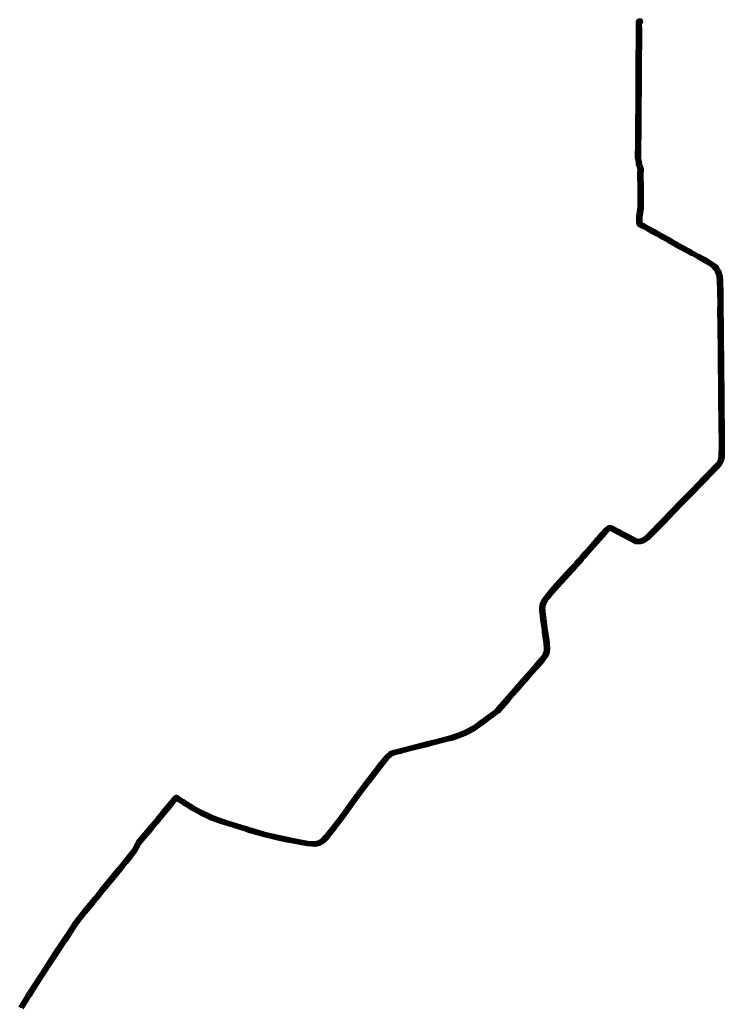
# Model space of a CAD drawing. Extents: x 73120 to 113741, y 434688 to 489241.
# Tile 256 of 256: x 111306 to 113741, y 485831 to 489241. Entities that reach past the tile are written whole.
import ezdxf

# ---------------------------------------------------------------- set-up
doc = ezdxf.new("R2010")
doc.units = 0
doc.header["$LTSCALE"] = 0.5
doc.layers.add('B-WE-OG-INFO_EIS VOORZORGSMAATREGEL-GV', color=7, linetype='Continuous', lineweight=70, true_color=0xfa194b)

msp = doc.modelspace()

# ---------------------------------------------------------------- linework, layer by layer
at = {"layer": 'B-WE-OG-INFO_EIS VOORZORGSMAATREGEL-GV', "flags": 128}
msp.add_lwpolyline([(111305.6, 485821.5), (111319.8, 485844), (111325.8, 485853.5), (111328, 485857.1), (111333.9, 485867), (111334, 485867.2), (111353.3, 485897.1), (111353.3, 485897.1), (111380, 485938.3), (111406.1, 485979), (111406.1, 485979), (111428.8, 486013.7), (111428.8, 486013.8), (111450.1, 486045.8), (111450.2, 486045.9), (111457.6, 486056.4), (111459.9, 486059.9), (111474.2, 486082.1), (111492.6, 486111.3), (111492.9, 486111.7), (111527.1, 486155.4), (111527.2, 486155.5), (111547.2, 486179.5), (111547.2, 486179.6), (111553.4, 486186.7), (111556.5, 486190.7), (111556.7, 486190.9), (111565.4, 486201.4), (111590.4, 486232.8), (111590.5, 486232.9), (111612.2, 486259), (111632.8, 486284.2), (111649.6, 486305.3), (111649.6, 486305.4), (111667.9, 486327.8), (111667.9, 486327.8), (111681, 486343.6), (111699.5, 486367.7), (111708.1, 486383.8), (111708.1, 486383.8), (111713, 486392.7), (111713.4, 486393.3), (111723.7, 486406.7), (111724, 486407), (111730.8, 486414.8), (111738.8, 486424.1), (111754.8, 486443.1), (111754.8, 486443.1), (111771.9, 486463.1), (111777.4, 486469.7), (111779.9, 486472.9), (111779.9, 486473), (111805, 486503.5), (111820.7, 486522.9), (111820.8, 486523), (111836.6, 486542), (111836.6, 486542.1), (111842, 486548.3), (111843.3, 486549.3), (111846.1, 486550.9), (111847.7, 486551.5), (111849.5, 486551.5), (111851.1, 486550.9), (111853, 486549.8), (111853.2, 486549.7), (111870.4, 486538.4), (111874.5, 486535.9), (111874.8, 486535.7), (111879.8, 486532.1), (111885.1, 486529), (111885.3, 486528.9), (111904.1, 486517.1), (111935.2, 486500.1), (111965.9, 486484.9), (111972.7, 486481.7), (111979.3, 486479.4), (111979.5, 486479.3), (111991.6, 486474.5), (112007, 486468.7), (112018.1, 486465.5), (112018.2, 486465.5), (112026.2, 486463), (112085.5, 486444.6), (112093.3, 486442.3), (112093.6, 486442.2), (112098.3, 486440.5), (112105.5, 486438.3), (112154.5, 486423.7), (112200.8, 486413.1), (112233.8, 486406), (112254.3, 486402.2), (112254.4, 486402.2), (112302.3, 486392.9), (112327.5, 486391.2), (112333.4, 486392.5), (112338.8, 486394.1), (112342.9, 486396), (112346.9, 486398.2), (112353.9, 486402.8), (112363.4, 486412.9), (112390.5, 486447.7), (112417.9, 486484.1), (112459.2, 486540.7), (112459.2, 486540.8), (112488, 486579.9), (112488, 486580), (112516.8, 486617.3), (112547.8, 486657.7), (112547.9, 486657.8), (112572.4, 486688.3), (112572.9, 486688.9), (112586.9, 486701.9), (112588.3, 486702.8), (112599.7, 486707.7), (112600.5, 486708), (112610.6, 486710.4), (112610.7, 486710.4), (112623.6, 486713.4), (112669.2, 486725), (112716.6, 486737.2), (112740.9, 486743.8), (112740.9, 486743.8), (112767.8, 486750.8), (112767.9, 486750.9), (112785.6, 486755.1), (112791.6, 486756.6), (112791.6, 486756.6), (112801.8, 486759.3), (112828.7, 486769), (112837, 486772.5), (112843.1, 486775.1), (112857.3, 486781.2), (112872, 486789.2), (112876.9, 486792.3), (112888.9, 486801.2), (112889, 486801.3), (112899.5, 486808.8), (112899.5, 486808.8), (112911.5, 486817.3), (112920.6, 486824.2), (112920.6, 486824.2), (112940.7, 486838.9), (112955.6, 486850.3), (112968, 486864.3), (112980.2, 486878.3), (112993.2, 486893.5), (112996.5, 486897.4), (112996.5, 486897.5), (113000.3, 486901.9), (113006.4, 486909), (113006.5, 486909.1), (113017.6, 486921.7), (113021.8, 486926.6), (113021.9, 486926.7), (113048.3, 486956.6), (113048.5, 486956.8), (113048.8, 486957.2), (113071.2, 486982.8), (113071.3, 486982.8), (113085.1, 486998.2), (113090.4, 487004.3), (113110.8, 487028.1), (113118.9, 487039), (113122.5, 487046.1), (113125.3, 487055), (113126.1, 487060.4), (113124.4, 487081.3), (113119.2, 487119.6), (113118.4, 487125.5), (113117.2, 487134.4), (113113.2, 487164.1), (113113.2, 487164.1), (113110.1, 487187.6), (113109.4, 487192.9), (113109.3, 487193.4), (113109, 487201.7), (113109, 487202.5), (113110.1, 487211.1), (113110.3, 487211.9), (113113.4, 487222.2), (113113.7, 487222.9), (113116.4, 487228.7), (113116.8, 487229.5), (113126.1, 487242.9), (113126.5, 487243.4), (113131.9, 487249.2), (113144.5, 487264.6), (113144.6, 487264.7), (113160.6, 487283.2), (113160.7, 487283.2), (113173.5, 487297.5), (113173.5, 487297.6), (113212.3, 487340), (113212.3, 487340), (113224.5, 487353.2), (113229.8, 487359.2), (113229.9, 487359.3), (113240.1, 487370.2), (113245.6, 487376.1), (113247.1, 487377.9), (113250.6, 487383.3), (113251.2, 487384.1), (113255.3, 487388.4), (113268.7, 487403.1), (113285.8, 487422.5), (113302.1, 487441.5), (113302.1, 487441.6), (113306.4, 487446.5), (113306.5, 487446.5), (113317.3, 487458.7), (113317.3, 487458.7), (113323.7, 487465.8), (113331.9, 487475.3), (113332.5, 487475.9), (113342.6, 487484.2), (113344, 487485), (113345.6, 487485.3), (113352.2, 487485.5), (113354.7, 487484.9), (113442.4, 487438.8), (113448.1, 487438.8), (113451.7, 487439.2), (113454, 487439.6), (113457.1, 487440.4), (113457.1, 487440.4), (113459.7, 487441.1), (113463.1, 487442.7), (113475.4, 487451.2), (113501.9, 487477.9), (113510.3, 487486.6), (113528.7, 487505.8), (113528.7, 487505.8), (113561.9, 487540.1), (113561.9, 487540.1), (113595.1, 487574.1), (113595.1, 487574.1), (113628.3, 487608), (113655.2, 487636.1), (113655.2, 487636.1), (113672.6, 487653.7), (113694.4, 487675.8), (113713.5, 487695.4), (113721.7, 487704.8), (113724.8, 487709.9), (113726.5, 487713.6), (113728, 487717.1), (113729.4, 487722.1), (113730.6, 487729.4), (113730.8, 487735.6), (113731.1, 487762.4), (113731, 487790.7), (113730.9, 487802.1), (113730.5, 487811.9), (113730.5, 487812.1), (113730.3, 487838.9), (113729.7, 487874.7), (113729.7, 487874.8), (113729.5, 487898.3), (113729.1, 487932.6), (113729.1, 487932.7), (113729, 487964.6), (113729, 487964.8), (113729.4, 487974), (113729, 487980.8), (113729, 487981.1), (113728.9, 487993.1), (113728, 488031.6), (113728, 488031.7), (113728.1, 488074), (113727.7, 488115), (113727.1, 488154.8), (113727.1, 488154.9), (113727, 488167.1), (113727, 488167.1), (113727, 488171.8), (113726.6, 488189.5), (113726.6, 488189.5), (113726.1, 488228.5), (113726.1, 488228.7), (113726.5, 488259.9), (113725.5, 488295.8), (113725.5, 488295.9), (113725.5, 488311.2), (113725.3, 488317.8), (113724.7, 488323.8), (113724.7, 488324.1), (113724.3, 488334), (113724.3, 488334.3), (113724.4, 488339.9), (113723.8, 488348), (113723.6, 488350.5), (113722.6, 488355.2), (113721.1, 488360.1), (113717.4, 488368.2), (113712.2, 488377), (113705, 488384.4), (113698.1, 488389.7), (113689.6, 488394.8), (113677.1, 488402.4), (113676.7, 488402.7), (113675.8, 488403.4), (113675.5, 488403.5), (113675.1, 488403.7), (113668.1, 488407.6), (113650.9, 488416.9), (113650.9, 488416.9), (113634.3, 488426), (113626.5, 488430), (113626.4, 488430), (113615, 488436.4), (113593.3, 488448.3), (113593.3, 488448.3), (113573.9, 488459.1), (113568.9, 488461.8), (113568.7, 488461.9), (113551.6, 488471.7), (113530.8, 488483.5), (113530.8, 488483.5), (113519, 488490.3), (113510.5, 488494.9), (113509.2, 488495.5), (113509, 488495.6), (113495.7, 488502.9), (113494.8, 488503.3), (113494.3, 488503.5), (113493, 488504.2), (113492.9, 488504.3), (113480.2, 488511.7), (113478.9, 488512.3), (113478.5, 488512.4), (113477, 488513.3), (113466.9, 488518.9), (113457.8, 488523.8), (113457.7, 488523.9), (113455.7, 488525), (113453.3, 488526.2), (113452.7, 488526.5), (113448, 488529.6), (113446.7, 488531), (113445.9, 488532.8), (113445.4, 488535.2), (113445.3, 488536.1), (113445.2, 488539.5), (113445.2, 488539.6), (113445.2, 488549.7), (113445.2, 488549.8), (113445.3, 488554.4), (113445.3, 488554.5), (113445.5, 488559.5), (113445.5, 488560), (113446.4, 488566.7), (113446.5, 488567.1), (113448.1, 488574.1), (113450.1, 488590.3), (113449.9, 488594.8), (113449.9, 488595), (113449.8, 488612.4), (113449.8, 488612.5), (113450.1, 488627.7), (113450.1, 488627.7), (113450.2, 488631.7), (113449.7, 488652.1), (113449.7, 488652.1), (113448.8, 488710.3), (113448.8, 488710.9), (113449.8, 488719.5), (113449, 488728.1), (113448.8, 488728.8), (113447.7, 488730.4), (113447.2, 488731.2), (113445.6, 488734.7), (113445.2, 488735.7), (113444.6, 488738.4), (113444.5, 488739), (113444.3, 488741.2), (113444, 488744.2), (113442.5, 488753), (113442.5, 488753.2), (113441.5, 488759.8), (113441.5, 488759.8), (113441, 488763.2), (113440.9, 488763.9), (113440.9, 488773), (113440.9, 488773.1), (113441.3, 488804.8), (113441.7, 488845.2), (113442.1, 488890.9), (113442.1, 488891), (113442.6, 488937.5), (113442.5, 488948.7), (113442.5, 488948.7), (113442.6, 488961.9), (113442.6, 488962), (113442.8, 488980.6), (113443.1, 489018.8), (113442.9, 489051.8), (113442.9, 489051.9), (113443.5, 489092.1), (113443.5, 489120.3), (113443.5, 489120.4), (113444, 489151), (113444.1, 489172.8), (113444.1, 489186.4), (113444.1, 489186.4), (113444.2, 489199.7), (113444.1, 489205.1), (113444.1, 489205.1), (113443.9, 489222.3), (113443.9, 489222.5), (113444.1, 489230.5), (113444, 489232.6), (113444.1, 489233.8), (113444.4, 489235.2), (113445.4, 489237.3), (113446.1, 489238.2), (113447.6, 489239.5), (113449.6, 489240.1), (113452.3, 489240.3), (113457.3, 489240.7), (113458.1, 489230.7), (113454.1, 489230.4), (113454.1, 489230.4), (113453.9, 489222.4), (113454.1, 489205.3), (113454.2, 489199.8), (113454.2, 489199.7), (113454.1, 489186.4), (113454.1, 489172.8), (113454.1, 489172.8), (113454, 489150.9), (113454, 489150.8), (113453.5, 489120.3), (113453.5, 489092.1), (113453.5, 489092), (113452.9, 489051.8), (113453.1, 489018.8), (113453.1, 489018.8), (113452.8, 488980.6), (113452.8, 488980.5), (113452.6, 488961.9), (113452.5, 488948.7), (113452.6, 488937.5), (113452.6, 488937.4), (113452.1, 488890.9), (113451.7, 488845.2), (113451.7, 488845.2), (113451.3, 488804.7), (113451.3, 488804.6), (113450.9, 488773), (113450.9, 488764.3), (113451.3, 488761.2), (113452.3, 488754.7), (113453.9, 488745.8), (113454, 488745.4), (113454.3, 488742.2), (113454.3, 488742.2), (113454.5, 488740.3), (113454.9, 488738.4), (113456, 488735.8), (113457.3, 488734), (113458.1, 488732.5), (113458.7, 488730.5), (113458.9, 488729.6), (113459.8, 488720), (113459.8, 488719), (113458.8, 488710.2), (113459.7, 488652.3), (113460.2, 488631.8), (113460.2, 488631.6), (113460.1, 488627.5), (113459.8, 488612.4), (113459.9, 488595.1), (113460.1, 488590.3), (113460.1, 488589.5), (113458, 488572.7), (113457.9, 488572.2), (113456.3, 488565.1), (113455.5, 488558.9), (113455.3, 488554.1), (113455.2, 488549.6), (113455.2, 488539.7), (113455.3, 488536.8), (113458, 488535), (113460.3, 488533.9), (113460.6, 488533.7), (113462.6, 488532.6), (113471.7, 488527.7), (113471.7, 488527.7), (113481.8, 488522.1), (113481.9, 488522.1), (113483.3, 488521.3), (113484.6, 488520.6), (113485, 488520.4), (113497.8, 488513), (113498.9, 488512.4), (113499.8, 488512), (113500.3, 488511.8), (113513.7, 488504.4), (113515, 488503.8), (113515.2, 488503.7), (113523.8, 488499.1), (113523.9, 488499), (113535.8, 488492.1), (113556.6, 488480.3), (113556.6, 488480.3), (113573.6, 488470.6), (113578.6, 488467.9), (113578.7, 488467.9), (113598.1, 488457.1), (113619.8, 488445.2), (113619.8, 488445.2), (113631.2, 488438.8), (113638.9, 488434.8), (113639, 488434.8), (113655.7, 488425.7), (113672.9, 488416.4), (113672.9, 488416.4), (113679.7, 488412.6), (113680.4, 488412.3), (113681.4, 488411.7), (113682.5, 488410.8), (113694.8, 488403.4), (113703.5, 488398.1), (113703.9, 488397.8), (113711.3, 488392.2), (113711.9, 488391.7), (113719.8, 488383.5), (113720.5, 488382.5), (113726.1, 488373), (113726.3, 488372.6), (113730.3, 488364), (113730.6, 488363.4), (113732.3, 488357.9), (113732.4, 488357.3), (113733.4, 488352.1), (113733.5, 488351.7), (113733.8, 488348.9), (113733.8, 488348.8), (113734.4, 488340.4), (113734.4, 488339.9), (113734.3, 488334.3), (113734.7, 488324.6), (113735.3, 488318.6), (113735.3, 488318.2), (113735.5, 488311.4), (113735.5, 488311.3), (113735.5, 488296), (113736.5, 488260), (113736.5, 488259.8), (113736.1, 488228.6), (113736.6, 488189.7), (113737, 488172), (113737, 488171.9), (113737, 488167.1), (113737.1, 488155), (113737.7, 488115.2), (113737.7, 488115.1), (113738.1, 488074), (113738.1, 488074), (113738, 488031.8), (113738.9, 487993.3), (113738.9, 487993.2), (113739, 487981.3), (113739.4, 487974.3), (113739.4, 487973.8), (113739, 487964.5), (113739.1, 487932.7), (113739.5, 487898.5), (113739.5, 487898.4), (113739.7, 487874.9), (113740.3, 487839.1), (113740.3, 487839), (113740.5, 487812.2), (113740.9, 487802.4), (113740.9, 487802.2), (113741, 487790.7), (113741, 487790.7), (113741.1, 487762.4), (113741.1, 487762.3), (113740.8, 487735.4), (113740.8, 487735.3), (113740.6, 487728.7), (113740.5, 487728.1), (113739.2, 487720.2), (113739.1, 487719.6), (113737.5, 487714), (113737.3, 487713.5), (113735.7, 487709.7), (113735.6, 487709.5), (113733.7, 487705.4), (113733.5, 487704.9), (113730, 487699.2), (113729.5, 487698.5), (113721, 487688.7), (113720.8, 487688.5), (113701.6, 487668.8), (113701.6, 487668.8), (113679.8, 487646.7), (113679.8, 487646.7), (113662.4, 487629.1), (113635.5, 487601), (113635.5, 487601), (113602.3, 487567.1), (113569.1, 487533.1), (113535.9, 487498.8), (113517.5, 487479.6), (113517.5, 487479.6), (113509.1, 487470.9), (113509, 487470.9), (113482.1, 487443.8), (113481.4, 487443.2), (113468.4, 487434.3), (113467.7, 487433.9), (113463.5, 487431.9), (113462.7, 487431.6), (113459.7, 487430.8), (113456.4, 487429.9), (113456, 487429.8), (113453.3, 487429.3), (113452.9, 487429.2), (113448.8, 487428.8), (113448.3, 487428.8), (113441.2, 487428.8), (113438.9, 487429.4), (113351.2, 487475.5), (113347.7, 487475.4), (113339.2, 487468.4), (113331.2, 487459.2), (113331.1, 487459.2), (113324.7, 487452.1), (113314, 487439.9), (113309.7, 487435), (113293.4, 487416), (113293.3, 487415.9), (113276.1, 487396.5), (113276.1, 487396.4), (113262.7, 487381.6), (113262.6, 487381.5), (113258.7, 487377.5), (113255.3, 487372.2), (113254.9, 487371.6), (113253.1, 487369.5), (113253, 487369.4), (113247.5, 487363.4), (113247.4, 487363.4), (113237.2, 487352.5), (113231.9, 487346.6), (113231.9, 487346.5), (113219.7, 487333.2), (113180.9, 487290.8), (113168.2, 487276.6), (113152.2, 487258.2), (113139.6, 487242.7), (113139.4, 487242.5), (113134.1, 487236.9), (113125.3, 487224.1), (113122.9, 487219), (113120, 487209.5), (113119, 487201.7), (113119.3, 487194.1), (113120, 487189), (113120.1, 487189), (113123.2, 487165.5), (113127.2, 487135.8), (113128.4, 487126.9), (113129.2, 487121), (113134.4, 487082.5), (113134.4, 487082.2), (113136.1, 487060.6), (113136, 487059.5), (113135.1, 487053.2), (113135, 487052.4), (113132, 487042.7), (113131.7, 487041.9), (113127.7, 487034), (113127.2, 487033.3), (113118.7, 487022), (113118.5, 487021.8), (113098, 486997.8), (113097.9, 486997.7), (113092.5, 486991.6), (113092.5, 486991.6), (113078.7, 486976.2), (113056.3, 486950.5), (113056, 486950.3), (113055.6, 486949.9), (113029.4, 486920.1), (113025.2, 486915.2), (113025.1, 486915.1), (113014, 486902.5), (113007.9, 486895.4), (113007.9, 486895.3), (113004.1, 486891), (113000.8, 486887.1), (113000.8, 486887.1), (112987.8, 486871.8), (112987.8, 486871.7), (112975.6, 486857.7), (112975.5, 486857.7), (112962.7, 486843.3), (112962, 486842.6), (112946.7, 486830.9), (112946.7, 486830.9), (112926.6, 486816.2), (112917.5, 486809.3), (112917.4, 486809.2), (112905.3, 486800.6), (112894.8, 486793.2), (112882.7, 486784.2), (112882.4, 486784), (112877.2, 486780.7), (112876.9, 486780.5), (112861.9, 486772.3), (112861.5, 486772.1), (112847.1, 486765.9), (112847.1, 486765.9), (112841, 486763.3), (112840.9, 486763.3), (112832.4, 486759.7), (112832.2, 486759.6), (112805, 486749.8), (112804.6, 486749.7), (112794.2, 486747), (112788.1, 486745.4), (112788, 486745.3), (112770.3, 486741.1), (112743.5, 486734.2), (112719.2, 486727.6), (112719.1, 486727.6), (112671.6, 486715.4), (112626, 486703.7), (112625.9, 486703.6), (112612.9, 486700.6), (112603.3, 486698.3), (112593.1, 486693.9), (112580, 486681.8), (112555.7, 486651.6), (112524.8, 486611.3), (112524.8, 486611.2), (112496, 486573.9), (112467.2, 486534.8), (112425.9, 486478.2), (112425.9, 486478.1), (112398.5, 486441.7), (112398.4, 486441.6), (112371.1, 486406.5), (112370.8, 486406.2), (112360.7, 486395.5), (112359.8, 486394.7), (112352.2, 486389.7), (112351.9, 486389.5), (112347.6, 486387.1), (112347.3, 486387), (112342.7, 486384.9), (112342, 486384.6), (112336, 486382.8), (112335.6, 486382.7), (112328.9, 486381.3), (112327.6, 486381.2), (112301.4, 486382.9), (112300.7, 486383), (112252.5, 486392.4), (112231.9, 486396.2), (112231.8, 486396.2), (112198.7, 486403.3), (112198.6, 486403.3), (112152.1, 486414), (112151.8, 486414.1), (112102.6, 486428.7), (112102.5, 486428.7), (112095.2, 486431), (112095, 486431.1), (112090.4, 486432.7), (112082.7, 486435), (112082.6, 486435), (112023.2, 486453.4), (112023.2, 486453.4), (112015.3, 486455.9), (112004, 486459.2), (112003.7, 486459.3), (111988.1, 486465.1), (111987.9, 486465.2), (111975.8, 486470), (111969.1, 486472.4), (111968.7, 486472.6), (111961.6, 486475.9), (111961.5, 486475.9), (111930.7, 486491.2), (111930.5, 486491.3), (111899.2, 486508.4), (111898.9, 486508.6), (111880, 486520.4), (111874.6, 486523.6), (111874.2, 486523.8), (111869.1, 486527.4), (111865.1, 486529.9), (111865, 486530), (111848.7, 486540.7), (111844.2, 486535.6), (111828.5, 486516.6), (111812.8, 486497.2), (111812.8, 486497.1), (111787.7, 486466.7), (111785.2, 486463.5), (111785.1, 486463.4), (111779.5, 486456.7), (111779.5, 486456.7), (111762.4, 486436.7), (111746.4, 486417.7), (111746.4, 486417.7), (111738.4, 486408.3), (111738.3, 486408.2), (111731.6, 486400.5), (111721.6, 486387.6), (111716.9, 486379), (111708.1, 486362.6), (111707.7, 486362), (111688.9, 486337.5), (111688.8, 486337.3), (111675.7, 486321.4), (111657.4, 486299.1), (111640.6, 486278), (111640.6, 486277.9), (111620, 486252.6), (111619.9, 486252.6), (111598.2, 486226.5), (111573.2, 486195.1), (111573.1, 486195), (111564.4, 486184.6), (111561.3, 486180.5), (111561.1, 486180.2), (111554.8, 486173.1), (111534.9, 486149.2), (111500.9, 486105.7), (111482.6, 486076.7), (111482.6, 486076.7), (111468.3, 486054.5), (111468.3, 486054.4), (111465.9, 486050.8), (111465.8, 486050.7), (111458.4, 486040.2), (111437.2, 486008.2), (111414.5, 485973.6), (111388.4, 485932.9), (111388.4, 485932.9), (111361.7, 485891.7), (111342.5, 485861.9), (111336.6, 485852), (111336.5, 485851.9), (111334.2, 485848.2), (111334.2, 485848.1), (111328.2, 485838.6), (111314.1, 485816.3)], dxfattribs=at)

doc.saveas('drawing.dxf')
